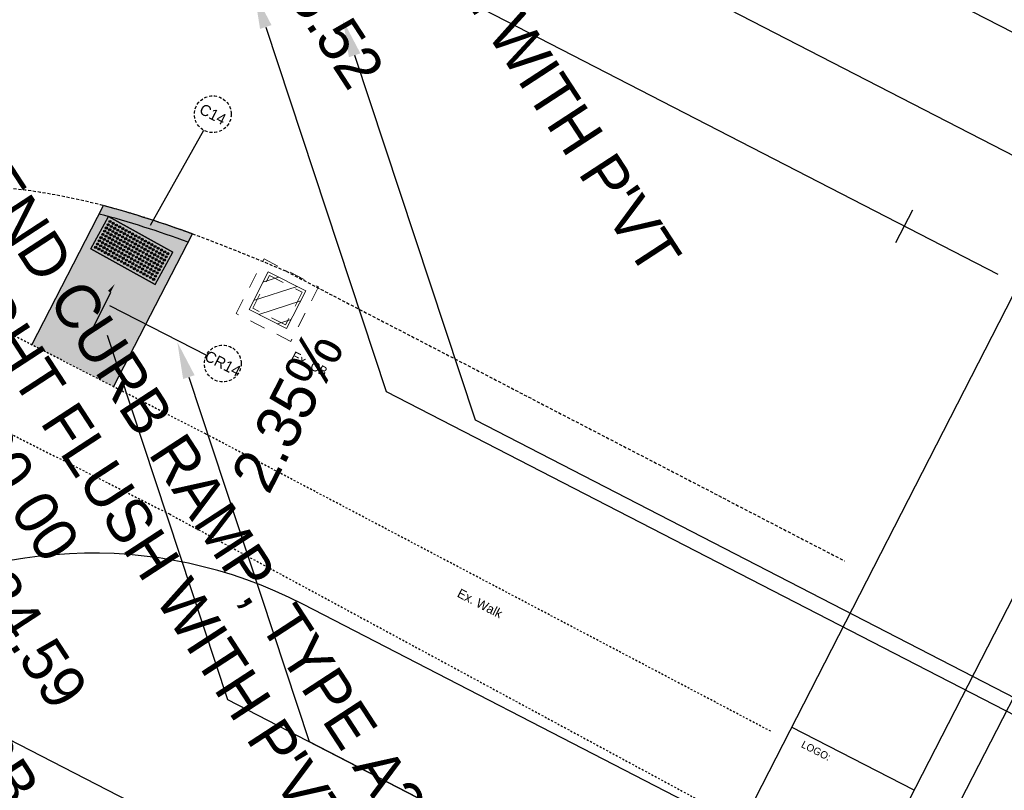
# Model space of a CAD drawing. Header units: feet. Extents: x 2248849 to 2249137, y 438386 to 438611.
# Tile 5 of 10: x 2248960 to 2249014, y 438407 to 438449. Entities that reach past the tile are written whole.
import ezdxf
from ezdxf import colors
from ezdxf.entities.mleader import LeaderData, LeaderLine
from ezdxf.enums import TextEntityAlignment as Align
from ezdxf.math import Vec2, Vec3

# ---------------------------------------------------------------- set-up
doc = ezdxf.new("R2010")
doc.units = ezdxf.units.FT
doc.header["$MEASUREMENT"] = 0
for name, pattern in [('OhDOT_USTN1', [0.054999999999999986, 0.014, -0.04099999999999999]), ('OhDOT_USTN2', [0.10999999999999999, 0.069, -0.04099999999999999]), ('OhDOT_USTN3', [0.22, 0.165, -0.055]), ('OhDOT_USTN5', [0.11, 0.055, -0.055]), ('REDO_Drainage01', [1.6, 0.85, -0.75]), ('rowex', [0])]:
    doc.linetypes.add(name, pattern=pattern)
doc.layers.add('5PPBLDG-HAT', color=253, linetype='Continuous', transparency=0.6)
doc.layers.add('PV_P_Curb-Ramp', color=231, linetype='Continuous', transparency=0.5)
for name, color, linetype in [('DR_X_Cells', 151, 'OhDOT_USTN2'), ('DV_X_Property_Line', 7, 'Continuous'), ('GE_P_CL_Text', 7, 'Continuous'), ('LT_X_Foundation', 7, 'OhDOT_USTN1'), ('PV_P_Curb', 120, 'Continuous'), ('PV_P_EOP', 7, 'Continuous'), ('PV_P_Walk', 231, 'Continuous'), ('PV_X_EOP', 7, 'OhDOT_USTN3'), ('PV_X_Text', 7, 'Continuous'), ('PV_X_Walk', 120, 'OhDOT_USTN5'), ('RW_X_Fee_RW', 6, 'rowex'), ('SH_Border', 7, 'Continuous'), ('SH_Data', 7, 'Continuous'), ('TX_P_20', 7, 'Continuous')]:
    doc.layers.add(name, color=color, linetype=linetype)
doc.styles.add('Slanted-Normal', font='font31.shx', dxfattribs={"height": 0.12})
doc.styles.get("Standard").update_dxf_attribs({"font": 'arial.ttf'})
doc.styles.add('Straight-Normal', font='font30.shx', dxfattribs={"height": 0.14})

# ---------------------------------------------------------------- blocks, each defined once
blk = doc.blocks.new('CB22B-X')
at = {"layer": 'Defpoints', "color": 20, "linetype": 'REDO_Drainage01', "lineweight": 0}
blk.add_lwpolyline([(-0.9999979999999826, 0.9999979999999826), (0.9999980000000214, 0.9999979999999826), (0.9999980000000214, -0.9999979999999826), (-0.9999979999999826, -0.9999979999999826), (-0.9999979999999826, 0.9999979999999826)], close=True, dxfattribs=at)
at = {"layer": 'DR_X_Cells', "color": 151, "linetype": 'Continuous', "lineweight": 0}
for p, q in [((-1.14583104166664, -0.6130853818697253), (0.6130853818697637, 1.145831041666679)), ((-1.14583104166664, 0.518285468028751), (-0.518285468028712, 1.145831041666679)), ((-0.5472058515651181, -1.145831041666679), (1.145831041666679, 0.5472058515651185)), ((0.5841649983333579, -1.145831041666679), (1.145831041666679, -0.5841649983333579))]:
    blk.add_line(p, q, dxfattribs=at)
at = {"layer": 'DR_X_Cells', "color": 151, "linetype": 'REDO_Drainage01', "lineweight": 0}
blk.add_lwpolyline([(-1.66666333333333, 1.66666333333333), (1.66666333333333, 1.66666333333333), (1.66666333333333, -1.666663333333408), (-1.66666333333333, -1.666663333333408), (-1.66666333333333, 1.66666333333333)], close=True, dxfattribs=at)
at = {"layer": 'DR_X_Cells', "color": 151, "linetype": 'Continuous', "lineweight": 0, "flags": 128}
blk.add_lwpolyline([(-1.14583104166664, 1.145831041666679), (1.145831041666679, 1.145831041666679), (1.145831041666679, -1.145831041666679), (-1.14583104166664, -1.145831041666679), (-1.14583104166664, 1.145831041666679)], close=True, dxfattribs=at)
blk = doc.blocks.new('HANDFEELERS')
at = {"layer": 'PV_P_Curb-Ramp'}
for p, q in [((0.5214486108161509, 1.86906811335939), (2.516842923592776, 2.004720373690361)), ((0.7927531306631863, -2.121720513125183), (2.78814744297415, -1.986068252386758))]:
    blk.add_line(p, q, dxfattribs=at)
for points in [[(0.792753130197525, -2.121720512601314), (0.5214486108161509, 1.869068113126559)], [(2.78814744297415, -1.986068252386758), (2.516842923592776, 2.004720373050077)]]:
    blk.add_lwpolyline(points, dxfattribs=at)
for centre, radius in [((0.7353714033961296, 1.683551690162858), 0.05833299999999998), ((0.7353714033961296, 1.683551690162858), 0.02999999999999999), ((0.9349138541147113, 1.697072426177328), 0.05833299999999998), ((0.9349138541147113, 1.697072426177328), 0.02999999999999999), ((1.134456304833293, 1.710593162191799), 0.05833299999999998), ((1.134456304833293, 1.710593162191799), 0.02999999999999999), ((1.333998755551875, 1.724113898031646), 0.05833299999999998), ((1.333998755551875, 1.724113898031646), 0.02999999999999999), ((1.533541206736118, 1.737634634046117), 0.05833299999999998), ((1.533541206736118, 1.737634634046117), 0.02999999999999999), ((1.733083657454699, 1.751155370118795), 0.05833299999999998), ((1.746604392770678, 1.551612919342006), 0.05833299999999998), ((1.733083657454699, 1.751155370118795), 0.02999999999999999), ((1.932626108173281, 1.764676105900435), 0.05833299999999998), ((1.946146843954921, 1.565133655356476), 0.05833299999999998), ((1.932626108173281, 1.764676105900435), 0.02999999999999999), ((2.132168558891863, 1.778196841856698), 0.05833299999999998), ((2.145689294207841, 1.578654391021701), 0.05833299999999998), ((2.132168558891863, 1.778196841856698), 0.02999999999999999), ((2.145689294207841, 1.578654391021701), 0.02999999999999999), ((2.331711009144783, 1.791717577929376), 0.05833299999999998), ((2.345231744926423, 1.592175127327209), 0.05833299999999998), ((2.331711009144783, 1.791717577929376), 0.02999999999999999), ((2.345231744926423, 1.592175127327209), 0.02999999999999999), ((0.7488921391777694, 1.48400923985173), 0.05833299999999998), ((0.7624128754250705, 1.284466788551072), 0.05833299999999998), ((0.775933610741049, 1.084924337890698), 0.05833299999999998), ((0.7488921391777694, 1.48400923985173), 0.02999999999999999), ((0.7624128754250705, 1.284466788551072), 0.02999999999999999), ((0.775933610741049, 1.084924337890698), 0.02999999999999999), ((0.9484345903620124, 1.497529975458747), 0.05833299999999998), ((0.9619553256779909, 1.297987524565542), 0.05833299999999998), ((0.9754760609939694, 1.09844507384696), 0.05833299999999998), ((0.9484345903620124, 1.497529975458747), 0.02999999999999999), ((0.9619553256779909, 1.297987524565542), 0.02999999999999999), ((0.9754760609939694, 1.09844507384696), 0.02999999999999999), ((1.147977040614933, 1.511050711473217), 0.05833299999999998), ((1.161497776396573, 1.311508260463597), 0.05833299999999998), ((1.175018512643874, 1.111965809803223), 0.05833299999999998), ((1.147977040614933, 1.511050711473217), 0.02999999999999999), ((1.161497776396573, 1.311508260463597), 0.02999999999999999), ((1.175018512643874, 1.111965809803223), 0.02999999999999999), ((1.347519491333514, 1.524571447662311), 0.05833299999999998), ((1.361040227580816, 1.325028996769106), 0.05833299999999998), ((1.374560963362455, 1.125486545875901), 0.05833299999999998), ((1.347519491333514, 1.524571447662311), 0.02999999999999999), ((1.361040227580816, 1.325028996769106), 0.02999999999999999), ((1.374560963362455, 1.125486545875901), 0.02999999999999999), ((1.547061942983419, 1.538092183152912), 0.05833299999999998), ((1.560582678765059, 1.338549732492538), 0.05833299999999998), ((1.574103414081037, 1.139007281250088), 0.05833299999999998), ((1.547061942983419, 1.538092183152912), 0.02999999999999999), ((1.560582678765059, 1.338549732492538), 0.02999999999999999), ((1.574103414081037, 1.139007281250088), 0.02999999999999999), ((1.760125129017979, 1.352070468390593), 0.05833299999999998), ((1.773645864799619, 1.152528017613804), 0.05833299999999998), ((1.746604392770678, 1.551612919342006), 0.02999999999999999), ((1.760125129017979, 1.352070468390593), 0.02999999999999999), ((1.773645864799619, 1.152528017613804), 0.02999999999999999), ((1.959667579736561, 1.365591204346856), 0.05833299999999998), ((1.9731883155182, 1.166048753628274), 0.05833299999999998), ((1.946146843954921, 1.565133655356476), 0.02999999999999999), ((1.959667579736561, 1.365591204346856), 0.02999999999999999), ((1.9731883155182, 1.166048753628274), 0.02999999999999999), ((2.159210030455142, 1.379111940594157), 0.05833299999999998), ((2.172730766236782, 1.179569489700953), 0.05833299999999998), ((2.159210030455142, 1.379111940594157), 0.02999999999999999), ((2.172730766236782, 1.179569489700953), 0.02999999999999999), ((2.358752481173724, 1.392632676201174), 0.05833299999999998), ((2.372273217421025, 1.193090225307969), 0.05833299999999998), ((2.358752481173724, 1.392632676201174), 0.02999999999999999), ((2.372273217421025, 1.193090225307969), 0.02999999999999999), ((0.7894543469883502, 0.8853818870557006), 0.05833299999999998), ((0.8029750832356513, 0.685839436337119), 0.05833299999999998), ((0.8164958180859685, 0.4862969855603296), 0.05833299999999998), ((0.7894543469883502, 0.8853818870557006), 0.02999999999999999), ((0.8029750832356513, 0.685839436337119), 0.02999999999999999), ((0.9889967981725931, 0.8989026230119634), 0.05833299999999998), ((1.00251753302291, 0.6993601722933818), 0.05833299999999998), ((1.016038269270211, 0.4998177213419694), 0.05833299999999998), ((0.9889967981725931, 0.8989026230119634), 0.02999999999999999), ((1.00251753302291, 0.6993601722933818), 0.02999999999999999), ((1.188539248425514, 0.9124233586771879), 0.05833299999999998), ((1.202059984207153, 0.7128809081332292), 0.05833299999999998), ((1.215580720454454, 0.5133384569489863), 0.05833299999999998), ((1.188539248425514, 0.9124233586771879), 0.02999999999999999), ((1.202059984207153, 0.7128809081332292), 0.02999999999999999), ((1.215580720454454, 0.5133384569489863), 0.02999999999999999), ((1.388081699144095, 0.9259440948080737), 0.05833299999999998), ((1.401602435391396, 0.7264016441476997), 0.05833299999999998), ((1.415123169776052, 0.526859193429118), 0.05833299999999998), ((1.388081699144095, 0.9259440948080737), 0.02999999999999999), ((1.401602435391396, 0.7264016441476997), 0.02999999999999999), ((1.415123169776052, 0.526859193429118), 0.02999999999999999), ((1.587624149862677, 0.9394648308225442), 0.05833299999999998), ((1.601144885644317, 0.7399223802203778), 0.05833299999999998), ((1.614665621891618, 0.5403799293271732), 0.05833299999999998), ((1.587624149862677, 0.9394648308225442), 0.02999999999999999), ((1.601144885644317, 0.7399223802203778), 0.02999999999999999), ((1.614665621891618, 0.5403799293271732), 0.02999999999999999), ((1.787166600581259, 0.9529855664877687), 0.05833299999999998), ((1.800687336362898, 0.7534431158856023), 0.05833299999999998), ((1.814208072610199, 0.5539006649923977), 0.05833299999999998), ((1.787166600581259, 0.9529855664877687), 0.02999999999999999), ((1.800687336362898, 0.7534431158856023), 0.02999999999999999), ((1.814208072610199, 0.5539006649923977), 0.02999999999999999), ((1.986709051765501, 0.9665063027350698), 0.05833299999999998), ((2.000229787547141, 0.7669638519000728), 0.05833299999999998), ((2.01375052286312, 0.5674214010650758), 0.05833299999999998), ((1.986709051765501, 0.9665063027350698), 0.02999999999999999), ((2.000229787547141, 0.7669638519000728), 0.02999999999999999), ((2.01375052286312, 0.5674214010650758), 0.02999999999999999), ((2.186251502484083, 0.9800270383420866), 0.05833299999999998), ((2.1997722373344, 0.7804845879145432), 0.05833299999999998), ((2.213292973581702, 0.5809421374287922), 0.05833299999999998), ((2.186251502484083, 0.9800270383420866), 0.02999999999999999), ((2.1997722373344, 0.7804845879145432), 0.02999999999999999), ((2.213292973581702, 0.5809421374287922), 0.02999999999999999), ((2.385793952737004, 0.9935477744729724), 0.05833299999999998), ((2.399314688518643, 0.7940053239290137), 0.05833299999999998), ((2.412835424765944, 0.5944628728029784), 0.05833299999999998), ((2.385793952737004, 0.9935477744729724), 0.02999999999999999), ((2.399314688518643, 0.7940053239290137), 0.02999999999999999), ((2.412835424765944, 0.5944628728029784), 0.02999999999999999), ((0.8300165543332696, 0.2867545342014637), 0.05833299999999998), ((0.8435372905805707, 0.08721208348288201), 0.05833299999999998), ((0.8164958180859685, 0.4862969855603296), 0.02999999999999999), ((0.8300165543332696, 0.2867545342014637), 0.02999999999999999), ((0.8435372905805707, 0.08721208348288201), 0.02999999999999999), ((1.029559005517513, 0.3002752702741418), 0.05833299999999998), ((1.043079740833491, 0.1007328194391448), 0.05833299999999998), ((1.016038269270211, 0.4998177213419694), 0.02999999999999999), ((1.029559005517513, 0.3002752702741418), 0.02999999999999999), ((1.043079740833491, 0.1007328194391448), 0.02999999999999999), ((1.229101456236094, 0.3137960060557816), 0.05833299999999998), ((1.242622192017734, 0.1142535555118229), 0.05833299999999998), ((1.229101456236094, 0.3137960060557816), 0.02999999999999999), ((1.242622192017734, 0.1142535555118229), 0.02999999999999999), ((1.428643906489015, 0.327316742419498), 0.05833299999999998), ((1.442164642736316, 0.127774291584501), 0.05833299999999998), ((1.428643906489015, 0.327316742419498), 0.02999999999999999), ((1.442164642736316, 0.127774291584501), 0.02999999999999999), ((1.628186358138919, 0.3408374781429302), 0.05833299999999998), ((1.641707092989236, 0.1412950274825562), 0.05833299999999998), ((1.655227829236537, -0.0582474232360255), 0.05833299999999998), ((1.628186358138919, 0.3408374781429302), 0.02999999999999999), ((1.641707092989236, 0.1412950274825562), 0.02999999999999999), ((1.827728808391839, 0.354358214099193), 0.05833299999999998), ((1.841249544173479, 0.1548157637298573), 0.05833299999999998), ((1.85477028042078, -0.044726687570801), 0.05833299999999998), ((1.827728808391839, 0.354358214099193), 0.02999999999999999), ((1.841249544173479, 0.1548157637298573), 0.02999999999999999), ((2.02727125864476, 0.3678789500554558), 0.05833299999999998), ((2.040791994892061, 0.1683364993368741), 0.05833299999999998), ((2.054312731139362, -0.0312059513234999), 0.05833299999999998), ((2.02727125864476, 0.3678789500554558), 0.02999999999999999), ((2.040791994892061, 0.1683364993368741), 0.02999999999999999), ((2.226813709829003, 0.3813996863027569), 0.05833299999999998), ((2.240334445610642, 0.1818572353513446), 0.05833299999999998), ((2.253855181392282, -0.01768521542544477), 0.05833299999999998), ((2.226813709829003, 0.3813996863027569), 0.02999999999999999), ((2.240334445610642, 0.1818572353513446), 0.02999999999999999), ((2.253855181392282, -0.01768521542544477), 0.02999999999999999), ((2.426356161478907, 0.3949204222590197), 0.05833299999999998), ((2.439876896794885, 0.1953779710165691), 0.05833299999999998), ((2.453397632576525, -0.004164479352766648), 0.05833299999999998), ((2.426356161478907, 0.3949204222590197), 0.02999999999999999), ((2.439876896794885, 0.1953779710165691), 0.02999999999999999), ((2.453397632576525, -0.004164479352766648), 0.02999999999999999), ((0.8570580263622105, -0.1123303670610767), 0.05833299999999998), ((0.8705787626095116, -0.3118728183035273), 0.05833299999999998), ((0.8840994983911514, -0.511415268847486), 0.05833299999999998), ((0.8570580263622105, -0.1123303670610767), 0.02999999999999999), ((0.8705787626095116, -0.3118728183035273), 0.02999999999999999), ((0.8840994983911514, -0.511415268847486), 0.02999999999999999), ((1.056600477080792, -0.09880963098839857), 0.05833299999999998), ((1.070121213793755, -0.2983520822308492), 0.05833299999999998), ((1.083641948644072, -0.4978945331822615), 0.05833299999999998), ((1.056600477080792, -0.09880963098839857), 0.02999999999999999), ((1.070121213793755, -0.2983520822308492), 0.02999999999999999), ((1.083641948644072, -0.4978945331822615), 0.02999999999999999), ((1.256142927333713, -0.08528889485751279), 0.05833299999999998), ((1.269663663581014, -0.2848313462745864), 0.05833299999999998), ((1.283184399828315, -0.4843737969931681), 0.05833299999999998), ((1.256142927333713, -0.08528889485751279), 0.02999999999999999), ((1.269663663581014, -0.2848313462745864), 0.02999999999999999), ((1.283184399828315, -0.4843737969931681), 0.02999999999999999), ((1.455685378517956, -0.07176815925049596), 0.05833299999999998), ((1.469206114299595, -0.2713106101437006), 0.05833299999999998), ((1.482726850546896, -0.4708530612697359), 0.05833299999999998), ((1.455685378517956, -0.07176815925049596), 0.02999999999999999), ((1.469206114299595, -0.2713106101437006), 0.02999999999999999), ((1.482726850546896, -0.4708530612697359), 0.02999999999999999), ((1.6687485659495, -0.2577898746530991), 0.05833299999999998), ((1.682269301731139, -0.4573323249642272), 0.05833299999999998), ((1.655227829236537, -0.0582474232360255), 0.02999999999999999), ((1.6687485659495, -0.2577898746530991), 0.02999999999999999), ((1.682269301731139, -0.4573323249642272), 0.02999999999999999), ((1.868291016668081, -0.244269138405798), 0.05833299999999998), ((1.88181175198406, -0.4438115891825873), 0.05833299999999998), ((1.85477028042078, -0.044726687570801), 0.02999999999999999), ((1.868291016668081, -0.244269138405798), 0.02999999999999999), ((1.88181175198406, -0.4438115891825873), 0.02999999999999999), ((2.067833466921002, -0.2307484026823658), 0.05833299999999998), ((2.081354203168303, -0.4302908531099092), 0.05833299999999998), ((2.054312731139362, -0.0312059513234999), 0.02999999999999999), ((2.067833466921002, -0.2307484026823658), 0.02999999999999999), ((2.081354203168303, -0.4302908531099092), 0.02999999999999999), ((2.267375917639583, -0.2172276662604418), 0.05833299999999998), ((2.280896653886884, -0.4167701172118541), 0.05833299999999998), ((2.267375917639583, -0.2172276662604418), 0.02999999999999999), ((2.280896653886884, -0.4167701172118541), 0.02999999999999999), ((2.466918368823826, -0.2037069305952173), 0.05833299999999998), ((2.480439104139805, -0.4032493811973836), 0.05833299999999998), ((2.466918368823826, -0.2037069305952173), 0.02999999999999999), ((2.480439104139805, -0.4032493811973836), 0.02999999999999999), ((0.8976202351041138, -0.710957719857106), 0.05833299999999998), ((0.9111409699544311, -0.9105001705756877), 0.05833299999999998), ((0.9246617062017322, -1.110042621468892), 0.05833299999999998), ((0.8976202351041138, -0.710957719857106), 0.02999999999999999), ((0.9111409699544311, -0.9105001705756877), 0.02999999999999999), ((1.097162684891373, -0.6974369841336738), 0.05833299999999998), ((1.110683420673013, -0.8969794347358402), 0.05833299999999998), ((1.124204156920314, -1.096521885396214), 0.05833299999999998), ((1.097162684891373, -0.6974369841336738), 0.02999999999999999), ((1.110683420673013, -0.8969794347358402), 0.02999999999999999), ((1.124204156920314, -1.096521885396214), 0.02999999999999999), ((1.296705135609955, -0.683916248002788), 0.05833299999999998), ((1.310225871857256, -0.8834586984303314), 0.05833299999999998), ((1.323746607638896, -1.083001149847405), 0.05833299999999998), ((1.296705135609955, -0.683916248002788), 0.02999999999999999), ((1.310225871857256, -0.8834586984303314), 0.02999999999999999), ((1.323746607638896, -1.083001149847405), 0.02999999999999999), ((1.496247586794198, -0.670395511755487), 0.05833299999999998), ((1.509768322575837, -0.869937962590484), 0.05833299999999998), ((1.523289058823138, -1.069480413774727), 0.05833299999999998), ((1.496247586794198, -0.670395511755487), 0.02999999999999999), ((1.509768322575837, -0.869937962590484), 0.02999999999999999), ((1.523289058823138, -1.069480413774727), 0.02999999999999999), ((1.695790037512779, -0.6568747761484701), 0.05833299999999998), ((1.709310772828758, -0.8564172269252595), 0.05833299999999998), ((1.722831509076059, -1.055959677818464), 0.05833299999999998), ((1.695790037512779, -0.6568747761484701), 0.02999999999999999), ((1.709310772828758, -0.8564172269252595), 0.02999999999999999), ((1.722831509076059, -1.055959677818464), 0.02999999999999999), ((1.895332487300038, -0.6433540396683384), 0.05833299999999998), ((1.908853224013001, -0.8428964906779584), 0.05833299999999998), ((1.922373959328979, -1.042438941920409), 0.05833299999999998), ((1.895332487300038, -0.6433540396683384), 0.02999999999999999), ((1.908853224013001, -0.8428964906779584), 0.02999999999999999), ((1.922373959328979, -1.042438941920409), 0.02999999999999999), ((2.094874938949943, -0.6298333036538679), 0.05833299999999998), ((2.108395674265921, -0.8293757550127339), 0.05833299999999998), ((2.121916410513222, -1.028918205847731), 0.05833299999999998), ((2.094874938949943, -0.6298333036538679), 0.02999999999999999), ((2.108395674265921, -0.8293757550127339), 0.02999999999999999), ((2.121916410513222, -1.028918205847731), 0.02999999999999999), ((2.294417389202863, -0.6163125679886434), 0.05833299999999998), ((2.307938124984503, -0.8158550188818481), 0.05833299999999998), ((2.321458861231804, -1.01539746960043), 0.05833299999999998), ((2.294417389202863, -0.6163125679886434), 0.02999999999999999), ((2.307938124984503, -0.8158550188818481), 0.02999999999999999), ((2.321458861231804, -1.01539746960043), 0.02999999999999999), ((2.493959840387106, -0.6027918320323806), 0.05833299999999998), ((2.507480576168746, -0.8023342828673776), 0.05833299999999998), ((2.521001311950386, -1.001876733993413), 0.05833299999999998), ((2.493959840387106, -0.6027918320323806), 0.02999999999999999), ((2.507480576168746, -0.8023342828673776), 0.02999999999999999), ((2.521001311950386, -1.001876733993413), 0.02999999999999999), ((0.938182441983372, -1.309585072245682), 0.05833299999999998), ((0.9517031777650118, -1.509127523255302), 0.05833299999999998), ((0.9246617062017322, -1.110042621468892), 0.02999999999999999), ((0.938182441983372, -1.309585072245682), 0.02999999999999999), ((0.9517031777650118, -1.509127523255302), 0.02999999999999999), ((1.137724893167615, -1.296064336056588), 0.05833299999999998), ((1.151245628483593, -1.495606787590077), 0.05833299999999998), ((1.137724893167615, -1.296064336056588), 0.02999999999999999), ((1.151245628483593, -1.495606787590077), 0.02999999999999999), ((1.337267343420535, -1.282543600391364), 0.05833299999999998), ((1.350788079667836, -1.482086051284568), 0.05833299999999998), ((1.337267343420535, -1.282543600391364), 0.02999999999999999), ((1.350788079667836, -1.482086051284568), 0.02999999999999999), ((1.536809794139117, -1.269022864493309), 0.05833299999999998), ((1.550330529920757, -1.468565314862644), 0.05833299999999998), ((1.536809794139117, -1.269022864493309), 0.02999999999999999), ((1.550330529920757, -1.468565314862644), 0.02999999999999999), ((1.736352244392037, -1.25550212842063), 0.05833299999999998), ((1.749872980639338, -1.455044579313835), 0.05833299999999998), ((1.763393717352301, -1.654587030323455), 0.05833299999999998), ((1.736352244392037, -1.25550212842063), 0.02999999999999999), ((1.749872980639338, -1.455044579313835), 0.02999999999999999), ((1.93589469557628, -1.24198139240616), 0.05833299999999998), ((1.94941543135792, -1.441523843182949), 0.05833299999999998), ((1.962936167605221, -1.641066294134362), 0.05833299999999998), ((1.93589469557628, -1.24198139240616), 0.02999999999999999), ((1.94941543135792, -1.441523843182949), 0.02999999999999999), ((2.135437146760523, -1.228460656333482), 0.05833299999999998), ((2.148957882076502, -1.428003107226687), 0.05833299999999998), ((2.162478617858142, -1.627545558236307), 0.05833299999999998), ((2.135437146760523, -1.228460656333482), 0.02999999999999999), ((2.148957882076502, -1.428003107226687), 0.02999999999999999), ((2.162478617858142, -1.627545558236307), 0.02999999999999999), ((2.334979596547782, -1.21493992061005), 0.05833299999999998), ((2.348500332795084, -1.414482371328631), 0.05833299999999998), ((2.362021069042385, -1.614024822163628), 0.05833299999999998), ((2.334979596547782, -1.21493992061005), 0.02999999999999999), ((2.348500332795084, -1.414482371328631), 0.02999999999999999), ((2.362021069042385, -1.614024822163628), 0.02999999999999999), ((2.534522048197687, -1.201419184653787), 0.05833299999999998), ((2.548042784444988, -1.400961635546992), 0.05833299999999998), ((2.561563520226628, -1.600504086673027), 0.05833299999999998), ((2.534522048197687, -1.201419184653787), 0.02999999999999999), ((2.548042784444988, -1.400961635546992), 0.02999999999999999), ((2.561563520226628, -1.600504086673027), 0.02999999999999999), ((0.9652239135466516, -1.708669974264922), 0.05833299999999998), ((0.9787446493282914, -1.908212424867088), 0.05833299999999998), ((0.9652239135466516, -1.708669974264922), 0.02999999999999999), ((0.9787446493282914, -1.908212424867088), 0.02999999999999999), ((1.164766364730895, -1.695149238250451), 0.05833299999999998), ((1.178287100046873, -1.89469168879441), 0.05833299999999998), ((1.164766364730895, -1.695149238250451), 0.02999999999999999), ((1.178287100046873, -1.89469168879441), 0.02999999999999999), ((1.364308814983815, -1.681628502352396), 0.05833299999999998), ((1.377829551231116, -1.881170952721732), 0.05833299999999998), ((1.364308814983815, -1.681628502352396), 0.02999999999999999), ((1.377829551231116, -1.881170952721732), 0.02999999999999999), ((1.563851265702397, -1.668107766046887), 0.05833299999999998), ((1.577372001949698, -1.867650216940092), 0.05833299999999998), ((1.563851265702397, -1.668107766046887), 0.02999999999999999), ((1.577372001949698, -1.867650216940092), 0.02999999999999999), ((1.776914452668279, -1.854129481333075), 0.05833299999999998), ((1.763393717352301, -1.654587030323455), 0.02999999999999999), ((1.776914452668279, -1.854129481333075), 0.02999999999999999), ((1.976456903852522, -1.840608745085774), 0.05833299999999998), ((1.962936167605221, -1.641066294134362), 0.02999999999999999), ((1.976456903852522, -1.840608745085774), 0.02999999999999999), ((2.175999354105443, -1.827088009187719), 0.05833299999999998), ((2.175999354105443, -1.827088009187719), 0.02999999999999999), ((2.375541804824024, -1.813567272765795), 0.05833299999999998), ((2.375541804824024, -1.813567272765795), 0.02999999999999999), ((2.575084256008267, -1.800046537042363), 0.05833299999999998), ((2.575084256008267, -1.800046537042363), 0.02999999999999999)]:
    blk.add_circle(centre, radius, dxfattribs=at)

msp = doc.modelspace()

# ---------------------------------------------------------------- hatches: boundary and pattern name
at = {"layer": '5PPBLDG-HAT'}
h = msp.add_hatch(color=256, dxfattribs=at)
h.dxf.hatch_style = 1
edge = h.paths.add_edge_path()
edge.add_line((2248969.117370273, 438436.5800942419), (2248969.34814896, 438437.0278842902))
edge.add_spline(control_points=[(2248969.34814896, 438437.0278842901), (2248968.75122004, 438437.2479330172), (2248967.162004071, 438437.8098764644), (2248965.536842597, 438438.299911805), (2248964.515629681, 438438.5654998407)], knot_values=[5.490242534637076, 5.490242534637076, 5.490242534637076, 5.490242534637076, 7.395843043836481, 10.53136091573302, 10.53136091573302, 10.53136091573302, 10.53136091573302], degree=3, periodic=0)
edge.add_arc((2248950.271397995, 438385.4350042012), 55.00679688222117, 70.2703435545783, 74.99199296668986)
edge.add_spline(control_points=[(2248969.34814896, 438437.0278842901), (2248968.75122004, 438437.2479330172), (2248967.162004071, 438437.8098764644), (2248965.536842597, 438438.299911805), (2248964.515629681, 438438.5654998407)], knot_values=[5.490242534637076, 5.490242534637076, 5.490242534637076, 5.490242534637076, 7.395843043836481, 10.53136091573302, 10.53136091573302, 10.53136091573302, 10.53136091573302], degree=3, periodic=0)
edge.add_line((2248964.515629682, 438438.5654998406), (2248964.281179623, 438438.1105860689))
edge.add_arc((2248950.271397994, 438385.4350042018), 54.50679688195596, 69.77213773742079, 75.10620362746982, ccw=False)
h = msp.add_hatch(color=256, dxfattribs=at)
h.dxf.hatch_style = 1
h.paths.add_polyline_path([(2248969.117370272, 438436.5800942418, 0.02085928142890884), (2248964.789993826, 438437.972621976), (2248968.29058736, 438436.0372034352), (2248967.32287809, 438434.2869066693), (2248963.822284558, 438436.2223252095), (2248964.789993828, 438437.9726219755, 0.002418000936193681), (2248964.281179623, 438438.1105860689), (2248960.616564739, 438430.9999724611), (2248965.066615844, 438428.7202370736)])
h.paths.add_polyline_path([(2248963.487031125, 438431.8152052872), (2248964.663023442, 438434.0966127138), (2248963.86304941, 438434.5089736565), (2248962.687057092, 438432.2275662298)], flags=24)
h = msp.add_hatch(color=256, dxfattribs=at)
h.dxf.hatch_style = 1
h.paths.add_polyline_path([(2248968.29058736, 438436.0372034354), (2248964.789993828, 438437.9726219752), (2248963.822284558, 438436.2223252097), (2248967.32287809, 438434.2869066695)])

# ---------------------------------------------------------------- linework, layer by layer
at = {"layer": 'DV_X_Property_Line'}
msp.add_line((2248880.0948608, 438503.4078265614, 2171.2734), (2249013.154808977, 438434.8323852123, 2171.2734), dxfattribs=at)
at = {"layer": 'GE_P_CL_Text'}
for p, q in [((2248967.073082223, 438437.5024611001, 1628.757358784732), (2248969.9726852, 438442.6613214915, 2094.21747677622)), ((2249007.609792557, 438436.5651415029, -2171.2734), (2249008.526016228, 438438.3429306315, -2171.2734)), ((2248964.845781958, 438433.1366601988, -544.1130412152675), (2248970.111891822, 438430.4367296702, -78.65292322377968))]:
    msp.add_line(p, q, dxfattribs=at)
at = {"layer": 'GE_P_CL_Text', "linetype": 'OhDOT_USTN3'}
for centre in [(2248970.462656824, 438443.5330598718, 2172.8704), (2248971.001753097, 438429.9804984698)]:
    msp.add_circle(centre, 0.9999999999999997, dxfattribs=at)
at = {"layer": 'PV_P_Curb'}
msp.add_arc((2248950.271397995, 438385.4350042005, 2172.8704), 54.50679688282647, 69.7721377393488, 75.10620298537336, dxfattribs=at)
at = {"layer": 'PV_P_EOP'}
msp.add_arc((2248950.271397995, 438385.4350042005, 2172.8704), 55.00679688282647, 69.7078494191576, 74.99199300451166, dxfattribs=at)
at = {"layer": 'PV_P_Walk'}
msp.add_line((2248960.616564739, 438430.9999724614, 2172.8704), (2248964.515629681, 438438.5654998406, 2172.8704), dxfattribs=at)
at = {"layer": 'PV_P_Walk', "elevation": 2172.8704}
for points in [[(2248963.822284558, 438436.2223252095), (2248964.789993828, 438437.9726219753)], [(2248964.789993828, 438437.9726219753), (2248968.29058736, 438436.0372034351)], [(2248965.066615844, 438428.7202370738), (2248969.34814896, 438437.02788429)], [(2248963.822284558, 438436.2223252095), (2248967.32287809, 438434.2869066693)], [(2248967.32287809, 438434.2869066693), (2248968.29058736, 438436.0372034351)]]:
    msp.add_lwpolyline(points, dxfattribs=at)
at = {"layer": 'PV_X_EOP'}
msp.add_line((2248974.4443, 438434.9993, 1083.90356), (2249004.818115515, 438419.2496723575, 1083.90356), dxfattribs=at)
msp.add_spline([(2248974.4443, 438434.9993, 1083.90356), (2248967.5446, 438437.6625, 1083.90356), (2248954.454, 438439.5321, 1083.90356), (2248944.499, 438435.8978, 1083.90356), (2248938.9024, 438430.399, 1083.90356)], degree=3, dxfattribs=at)
at = {"layer": 'PV_X_Walk'}
for p, q in [((2248970.0767, 438426.1536, 1084.05114), (2248947.571866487, 438437.6826957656, 1084.05114)), ((2248942.830939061, 438434.5442612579, 1084.05114), (2248968.1015, 438421.8048, 1084.05114)), ((2249000.798655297, 438409.9903968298, 1084.05114), (2248970.0767, 438426.1536, 1084.05114)), ((2248968.1015, 438421.8048, 1084.05114), (2248998.554632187, 438405.3525090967, 1084.05114))]:
    msp.add_line(p, q, dxfattribs=at)
at = {"layer": 'RW_X_Fee_RW'}
msp.add_line((2248998.383378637, 438405.0351838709, 1083.6202), (2248975.365672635, 438416.8979015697, 1083.6202), dxfattribs=at)
msp.add_arc((2248963.912858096, 438394.6755470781, 1083.6202), 24.99999999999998, 62.73461725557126, 122.9678527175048, dxfattribs=at)
at = {"layer": 'SH_Border'}
for p, q in [((2249040.690482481, 438485.8570433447, 2169.6764), (2248992.806552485, 438392.4111806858, 2169.6764)), ((2249050.73018202, 438483.5215705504, 2169.6764), (2249000.566064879, 438385.6259049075, 2169.6764)), ((2249047.365186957, 438482.4367626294, 2169.6764), (2248999.48125696, 438388.9908999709, 2169.6764)), ((2248999.48125696, 438388.9908999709, 2169.6764), (2248852.637758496, 438464.2370756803, 2169.6764)), ((2249008.60200553, 438406.7901119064, 2169.6764), (2249001.927301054, 438410.2103926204, 2169.6764))]:
    msp.add_line(p, q, dxfattribs=at)
at = {"layer": 'TX_P_20', "linetype": 'ByBlock', "lineweight": -2, "elevation": 2172.8704}
msp.add_lwpolyline([(2248964.90046171, 438433.840649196), (2248963.853577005, 438431.7203573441)], dxfattribs=at)
at = {"layer": 'TX_P_20'}
msp.add_solid([(2248964.762128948, 438433.9318163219, 2172.8704), (2248965.121822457, 438434.2889787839, 2172.8704), (2248964.897408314, 438433.8344650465, 2172.8704)], dxfattribs=at)

# ---------------------------------------------------------------- block references
at = {"layer": '5PPBLDG-HAT', "rotation": 57.17340476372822}
msp.add_blockref('HANDFEELERS', (2248965.110214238, 438434.7709253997, 2172.8704), dxfattribs=at)
at = {"layer": 'LT_X_Foundation', "rotation": 332.9888311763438}
msp.add_blockref('CB22B-X', (2248973.9744, 438433.4262, 1084.5817), dxfattribs=at)

# ---------------------------------------------------------------- texts
at = {"layer": 'GE_P_CL_Text', "style": 'Slanted-Normal'}
for s, insert, char_height, width, attachment_point, rotation in [("HEIGHT FLUSH WITH P'VT\\PSTA. 1+02.08\\P6.5' LT, 1085.52", (2248973.997464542, 438469.7332250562, 2172.8704), 2.4, 57.48250438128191, 1, 303.0845150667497), ('C14', (2248970.462656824, 438443.5330598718, 2172.8704), 0.6, 14.37062609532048, 5, 332.73466536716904), ("END CURB RAMP, TYPE A2\\PHEIGHT FLUSH WITH P'VT\\PSTA. 1+00.00\\P48.95' LT, 1084.59", (2248959.286100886, 438441.1881184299, 2172.8704), 2.4, 57.48250438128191, 1, 303.0845150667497), ('2.35%', (2248971.365245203, 438423.8891519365, 2172.8704), 2.4, 57.48250438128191, 1, 62.73034728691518), ('CR14', (2248971.001753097, 438429.9804984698), 0.6, 14.37062609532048, 5, 332.7346653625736), ("BEGIN CURB RAMP, TYPE A2\\PSTA. 1+00.00\\P58.29' LT, 1084.76", (2248950.270558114, 438423.6948638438, 2172.8704), 2.4, 57.48250438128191, 1, 303.0845150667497)]:
    msp.add_mtext(s, dxfattribs=dict(at, insert=insert, char_height=char_height, width=width, attachment_point=attachment_point, rotation=rotation))
at = {"layer": 'PV_X_Text', "attachment_point": 1, "style": 'Straight-Normal'}
for s, insert, char_height, width, rotation in [('Ex. CB', (2248974.908690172, 438430.6686358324, 2172.870400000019), 0.4999999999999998, 181.3992039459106, 332.73466535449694), ('Ex. Walk', (2248983.934629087, 438417.7709001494, 2172.47115), 0.5, 181.3992039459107, 332.73461724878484)]:
    msp.add_mtext(s, dxfattribs=dict(at, insert=insert, char_height=char_height, width=width, rotation=rotation))
at = {"layer": 'SH_Data', "color": 7, "linetype": 'Continuous', "style": 'Straight-Normal'}
msp.add_text('LOGO:', height=0.3999999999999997, rotation=332.8682959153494, dxfattribs=at).set_placement((2249003.358086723, 438409.1136551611, 2169.6764), align=Align.TOP_CENTER)

# ---------------------------------------------------------------- leaders
at = {"layer": 'TX_P_20'}
ml = msp.add_multileader_mtext('Standard', dxfattribs=at)
ml.set_content('', color=(178, 178, 178))
ml.set_leader_properties()
ml.build(insert=Vec2(0, 0))
ml.multileader.update_dxf_attribs({"dogleg_length": 2.2, "arrow_head_size": 2, "scale": 20})
ctx = ml.context
ctx.base_point, ctx.scale, ctx.char_height, ctx.arrow_head_size, ctx.landing_gap_size, ctx.plane_origin, ctx.plane_x_axis, ctx.plane_y_axis = Vec3(2249041.745799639, 438433.6683773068, 2172.8704), 20, 2, 2, 1.8, Vec3(2249044.194321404, 438477.0215341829, 2172.8704), Vec3(-0.8889290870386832, 0.4580448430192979), Vec3(-0.4580448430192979, -0.8889290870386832)
ctx.text_align_type = 2
notes = []
notes.append((ctx, [(1, (1, 1, 0), (2248999.432775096, 438455.4713118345, 2172.8704), (0.8889290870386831, -0.4580448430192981), 44.00000000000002, [(0, [(2248992.259245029, 438477.1813130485, 2172.8704)], 0, [])])]))
ctx.mtext.insert, ctx.mtext.text_direction, ctx.mtext.rotation, ctx.mtext.alignment, ctx.mtext.flow_direction = Vec3(2249039.68768244, 438433.6039289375, 2172.8704), Vec3(-0.8889290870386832, 0.4580448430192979), -3.143849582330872, 3, 5
ml = msp.add_multileader_mtext('Standard', dxfattribs=at)
ml.set_content('', color=(178, 178, 178))
ml.set_leader_properties()
ml.build(insert=Vec2(0, 0))
ml.multileader.update_dxf_attribs({"dogleg_length": 2.2, "arrow_head_size": 2, "scale": 20})
ctx = ml.context
ctx.base_point, ctx.scale, ctx.char_height, ctx.arrow_head_size, ctx.landing_gap_size, ctx.plane_origin, ctx.plane_x_axis, ctx.plane_y_axis = Vec3(2249035.061871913, 438430.4225426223, 2172.8704), 20, 2, 2, 1.8, Vec3(2249037.510393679, 438473.7756994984, 2172.8704), Vec3(-0.8889290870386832, 0.4580448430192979), Vec3(-0.4580448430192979, -0.8889290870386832)
ctx.text_align_type = 2
notes.append((ctx, [(1, (1, 1, 0), (2248992.748847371, 438452.22547715, 2172.8704), (0.8889290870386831, -0.4580448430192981), 44.00000000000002, [(0, [(2248985.575317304, 438473.9354783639, 2172.8704)], 0, [])])]))
ctx.mtext.insert, ctx.mtext.text_direction, ctx.mtext.rotation, ctx.mtext.alignment, ctx.mtext.flow_direction = Vec3(2249033.003754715, 438430.3580942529, 2172.8704), Vec3(-0.8889290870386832, 0.4580448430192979), -3.143849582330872, 3, 5
ml = msp.add_multileader_mtext('Standard', dxfattribs=at)
ml.set_content('', color=256)
ml.set_leader_properties()
ml.build(insert=Vec2(0, 0))
ml.multileader.update_dxf_attribs({"dogleg_length": 2.2, "arrow_head_size": 2, "scale": 20})
ctx = ml.context
ctx.base_point, ctx.scale, ctx.char_height, ctx.arrow_head_size, ctx.landing_gap_size, ctx.plane_origin, ctx.plane_x_axis, ctx.plane_y_axis = Vec3(2249022.201916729, 438406.6608862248, 2172.8704), 20, 2, 2, 1.8, Vec3(2249024.650438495, 438450.0140431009, 2172.8704), Vec3(-0.8889290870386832, 0.4580448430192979), Vec3(-0.4580448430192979, -0.8889290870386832)
ctx.text_align_type = 2
notes.append((ctx, [(1, (1, 1, 0), (2248979.888892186, 438428.4638207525, 2172.8704), (0.8889290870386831, -0.4580448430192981), 44.00000000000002, [(0, [(2248972.715362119, 438450.1738219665, 2172.8704)], 0, [])])]))
ctx.mtext.insert, ctx.mtext.text_direction, ctx.mtext.rotation, ctx.mtext.alignment, ctx.mtext.flow_direction = Vec3(2249020.14379953, 438406.5964378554, 2172.8704), Vec3(-0.8889290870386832, 0.4580448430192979), -3.143849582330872, 3, 5
ml = msp.add_multileader_mtext('Standard', dxfattribs=at)
ml.set_content('', color=256)
ml.set_leader_properties()
ml.build(insert=Vec2(0, 0))
ml.multileader.update_dxf_attribs({"dogleg_length": 2.2, "arrow_head_size": 2, "scale": 20})
ctx = ml.context
ctx.base_point, ctx.scale, ctx.char_height, ctx.arrow_head_size, ctx.landing_gap_size, ctx.plane_origin, ctx.plane_x_axis, ctx.plane_y_axis = Vec3(2249027.034435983, 438405.1232706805, 2172.8704), 20, 2, 2, 1.8, Vec3(2249029.482957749, 438448.4764275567, 2172.8704), Vec3(-0.8889290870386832, 0.4580448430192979), Vec3(-0.4580448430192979, -0.8889290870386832)
ctx.text_align_type = 2
notes.append((ctx, [(1, (1, 1, 0), (2248984.721411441, 438426.9262052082, 2172.8704), (0.8889290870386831, -0.4580448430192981), 44.00000000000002, [(0, [(2248977.547881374, 438448.6362064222, 2172.8704)], 0, [])])]))
ctx.mtext.insert, ctx.mtext.text_direction, ctx.mtext.rotation, ctx.mtext.alignment, ctx.mtext.flow_direction = Vec3(2249024.976318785, 438405.0588223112, 2172.8704), Vec3(-0.8889290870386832, 0.4580448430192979), -3.143849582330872, 3, 5
ml = msp.add_multileader_mtext('Standard', dxfattribs=at)
ml.set_content('', color=256)
ml.set_leader_properties()
ml.build(insert=Vec2(0, 0))
ml.multileader.update_dxf_attribs({"dogleg_length": 2.2, "arrow_head_size": 2, "scale": 20})
ctx = ml.context
ctx.base_point, ctx.scale, ctx.char_height, ctx.arrow_head_size, ctx.landing_gap_size, ctx.plane_origin, ctx.plane_x_axis, ctx.plane_y_axis = Vec3(2249013.568842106, 438389.909751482, 2172.8704), 20, 2, 2, 1.8, Vec3(2249016.017363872, 438433.2629083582, 2172.8704), Vec3(-0.8889290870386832, 0.4580448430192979), Vec3(-0.4580448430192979, -0.8889290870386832)
ctx.text_align_type = 2
notes.append((ctx, [(1, (1, 1, 0), (2248971.255817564, 438411.7126860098, 2172.8704), (0.8889290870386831, -0.4580448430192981), 44.00000000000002, [(0, [(2248964.082287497, 438433.4226872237, 2172.8704)], 0, [])])]))
ctx.mtext.insert, ctx.mtext.text_direction, ctx.mtext.rotation, ctx.mtext.alignment, ctx.mtext.flow_direction = Vec3(2249011.510724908, 438389.8453031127, 2172.8704), Vec3(-0.8889290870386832, 0.4580448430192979), -3.143849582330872, 3, 5
ml = msp.add_multileader_mtext('Standard', dxfattribs=at)
ml.set_content('', color=256)
ml.set_leader_properties()
ml.build(insert=Vec2(0, 0))
ml.multileader.update_dxf_attribs({"dogleg_length": 2.2, "arrow_head_size": 2, "scale": 20})
ctx = ml.context
ctx.base_point, ctx.scale, ctx.char_height, ctx.arrow_head_size, ctx.landing_gap_size, ctx.plane_origin, ctx.plane_x_axis, ctx.plane_y_axis = Vec3(2249018.018893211, 438387.6300160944, 2172.8704), 20, 2, 2, 1.8, Vec3(2249020.467414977, 438430.9831729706, 2172.8704), Vec3(-0.8889290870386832, 0.4580448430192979), Vec3(-0.4580448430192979, -0.8889290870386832)
ctx.text_align_type = 2
notes.append((ctx, [(1, (1, 1, 0), (2248975.705868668, 438409.4329506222, 2172.8704), (0.8889290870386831, -0.4580448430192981), 44.00000000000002, [(0, [(2248968.532338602, 438431.1429518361, 2172.8704)], 0, [])])]))
ctx.mtext.insert, ctx.mtext.text_direction, ctx.mtext.rotation, ctx.mtext.alignment, ctx.mtext.flow_direction = Vec3(2249015.960776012, 438387.5655677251, 2172.8704), Vec3(-0.8889290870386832, 0.4580448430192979), -3.143849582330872, 3, 5
for ctx, leaders in notes:
    for number, flags, end, landing, length, lines in leaders:
        leader = LeaderData()
        leader.index, (leader.has_last_leader_line, leader.has_dogleg_vector, leader.attachment_direction) = number, flags
        leader.last_leader_point, leader.dogleg_vector, leader.dogleg_length = Vec3(end), Vec3(landing), length
        for number, points, colour, breaks in lines:
            line = LeaderLine()
            line.index, line.vertices, line.color, line.breaks = number, Vec3.list(points), colors.encode_raw_color(colour), breaks
            leader.lines.append(line)
        ctx.leaders.append(leader)

doc.saveas('drawing.dxf')
